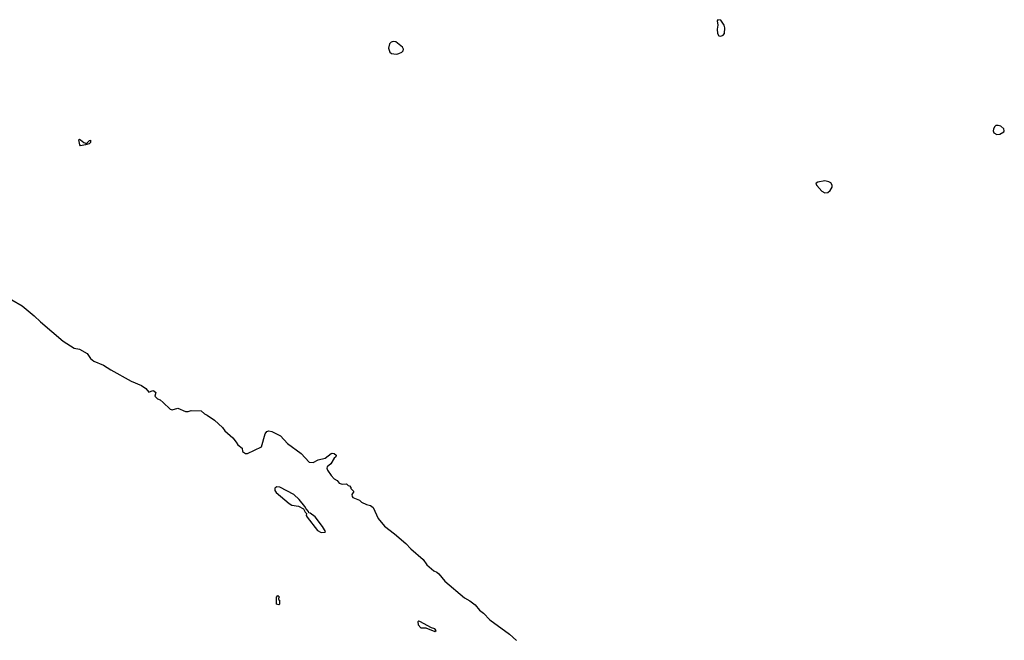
# Model space of a CAD drawing. Extents: x 2029826 to 2248070, y 228728 to 402406.
# Tile 164 of 256: x 2087852 to 2097628, y 347096 to 353258. Entities that reach past the tile are written whole.
import ezdxf

# ---------------------------------------------------------------- set-up
doc = ezdxf.new("R2010")
doc.units = 0

msp = doc.modelspace()

# ---------------------------------------------------------------- linework, layer by layer
at = {"layer": '0CON10XD'}
for points in [[(2094815, 353094.3), (2094836.7, 353105), (2094849.5, 353120.5), (2094853, 353177), (2094845, 353202.5), (2094815, 353252.5), (2094785, 353257.5), (2094777.5, 353245), (2094783.9, 353203.9), (2094776.7, 353165), (2094781.7, 353121.7), (2094795, 353096.7), (2094815, 353094.3)], [(2091595, 352916), (2091615, 352922.5), (2091644.4, 352935.6), (2091660, 352950), (2091664, 352965), (2091654.2, 352985), (2091585, 353037.8), (2091558.3, 353041.7), (2091538.8, 353035), (2091523.4, 353016.6), (2091514.3, 352975), (2091525.9, 352935.9), (2091543.2, 352923.2), (2091565, 352918), (2091595, 352916)], [(2097555, 352116.7), (2097585, 352120), (2097623.8, 352145), (2097628, 352155), (2097624.2, 352174.2), (2097595, 352200), (2097567.3, 352207.3), (2097544.4, 352205.6), (2097531.2, 352195), (2097520.7, 352169.3), (2097516.7, 352155), (2097523.3, 352135), (2097555, 352116.7)], [(2088455, 352006.2), (2088448, 352015), (2088437.5, 352065), (2088445, 352070), (2088455, 352066), (2088488, 352038), (2088515, 352030), (2088545, 352057.5), (2088555, 352060), (2088555, 352040), (2088540, 352025), (2088505, 352013.8), (2088455, 352006.2)], [(2095845, 351539.1), (2095875, 351542.9), (2095899.3, 351560.7), (2095917.5, 351595), (2095918.1, 351615), (2095905, 351636.9), (2095885, 351649.5), (2095845, 351657.1), (2095777.5, 351645), (2095760, 351635), (2095757.1, 351625), (2095765, 351610), (2095817.8, 351555), (2095845, 351539.1)], [(2087772.5, 350475), (2087875, 350415.5), (2087996.2, 350316.2), (2088057, 350257), (2088284.4, 350065), (2088394.2, 349995), (2088445.3, 349985.3), (2088521.8, 349945), (2088554.6, 349894.6), (2088587.3, 349867.3), (2088685, 349829.5), (2088755, 349781.4), (2088957.6, 349667.6), (2089062.5, 349625), (2089105, 349597.5), (2089135, 349560), (2089173.3, 349576.7), (2089185, 349572.5), (2089202.5, 349555), (2089195, 349520), (2089220, 349495), (2089245, 349483.3), (2089275, 349458.8), (2089345, 349390), (2089365, 349383.8), (2089420.7, 349400.7), (2089496.7, 349366.7), (2089523.6, 349366.4), (2089555, 349376.7), (2089653.8, 349373.8), (2089685, 349343.8), (2089712.5, 349332.5), (2089785, 349282.5), (2089865, 349207.5), (2089887.5, 349175), (2089967.7, 349107.7), (2090002.5, 349065), (2090017, 349037), (2090060, 349005), (2090065, 348970), (2090095, 348952.5), (2090115, 348952.5), (2090254.2, 349015.8), (2090289.6, 349145), (2090305, 349168.5), (2090325, 349177.3), (2090355, 349169.5), (2090440, 349125), (2090511.1, 349051.1), (2090645, 348950.6), (2090725, 348864.4), (2090765, 348860.6), (2090815, 348889.1), (2090886.3, 348903.7), (2090945, 348951.4), (2090955, 348955.5), (2090975, 348950.6), (2090993.8, 348935), (2090991.2, 348918.8), (2090974.3, 348905.7), (2090940.5, 348849.5), (2090905, 348817.5), (2090900, 348805), (2090906.7, 348785), (2090944.1, 348734.1), (2090975, 348700), (2091003.9, 348683.9), (2091025, 348657.5), (2091055, 348647.5), (2091095, 348650), (2091111.7, 348631.7), (2091125, 348630), (2091140, 348615), (2091140, 348605), (2091170, 348575), (2091148.8, 348545), (2091151.2, 348525), (2091160, 348515), (2091226.7, 348486.7), (2091245, 348467.5), (2091295, 348443.3), (2091335, 348436.2), (2091360, 348415), (2091410.5, 348305), (2091475, 348230), (2091574.8, 348154.8), (2091685, 348058.8), (2091735, 348003.2), (2091859.2, 347899.2), (2091895, 347847.1), (2091965, 347785.5), (2091995, 347774.2), (2092015, 347756.7), (2092072.8, 347682.8), (2092268, 347518), (2092319.9, 347489.9), (2092375, 347448.2), (2092417.1, 347397.1), (2092456.7, 347366.7), (2092519.8, 347299.8), (2092716.3, 347156.3), (2092784.4, 347094.4)], [(2090845, 348167.5), (2090885, 348170), (2090887.5, 348175), (2090858.8, 348225), (2090785, 348322.5), (2090735, 348360), (2090721.7, 348361.7), (2090720, 348375), (2090695, 348400), (2090682.5, 348425), (2090625.7, 348495), (2090575, 348544.3), (2090435, 348615.8), (2090405, 348618.8), (2090385, 348607.5), (2090383.8, 348585), (2090396.7, 348565), (2090528.8, 348455), (2090555, 348439.4), (2090618.9, 348428.9), (2090670, 348400), (2090685, 348370), (2090700, 348355), (2090697.5, 348335), (2090705, 348317.5), (2090810, 348185), (2090845, 348167.5)], [(2090425, 347450), (2090400, 347455), (2090400, 347525), (2090415, 347540), (2090430, 347525), (2090420, 347515), (2090421.7, 347501.7), (2090430, 347495), (2090430, 347455), (2090425, 347450)], [(2091975, 347184.2), (2091986.2, 347195), (2091975, 347210), (2091939.3, 347219.3), (2091825, 347283.3), (2091813.6, 347286.4), (2091805, 347280), (2091809.3, 347249.3), (2091835, 347220), (2091885, 347220), (2091975, 347184.2)]]:
    msp.add_lwpolyline(points, dxfattribs=at)

doc.saveas('drawing.dxf')
